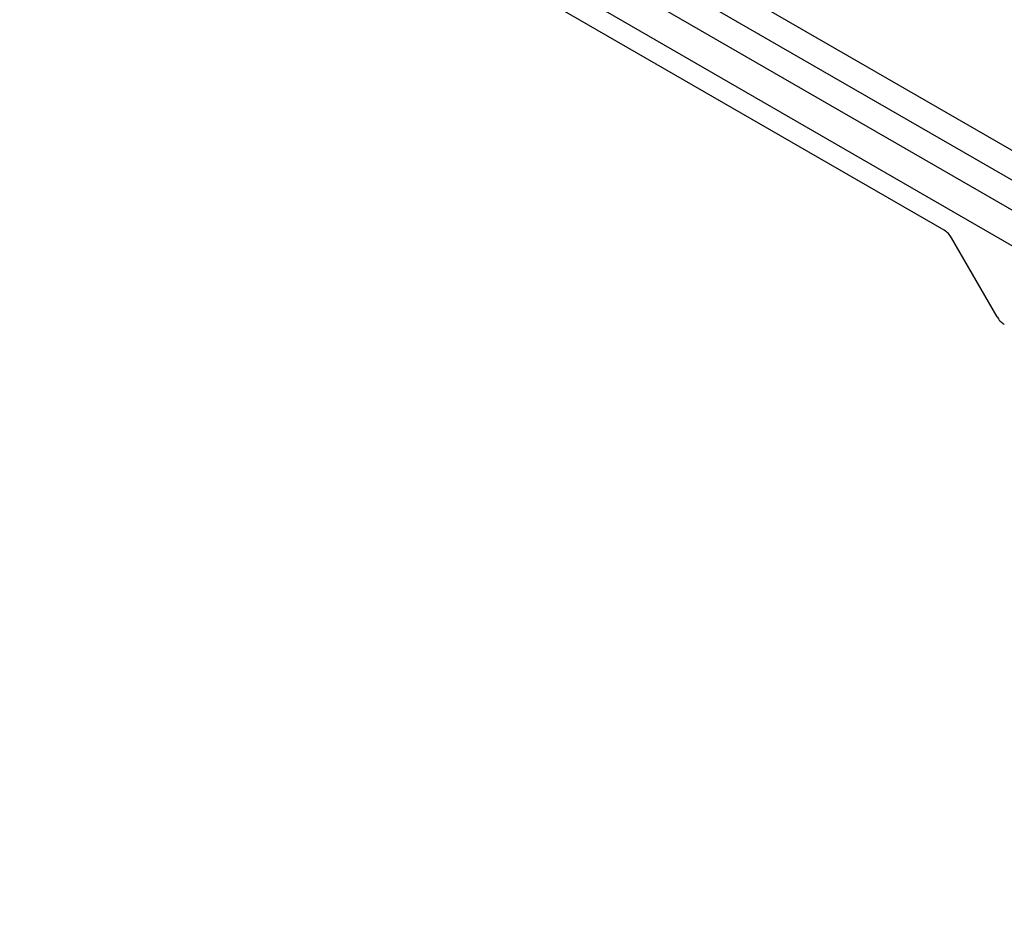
# Model space of a CAD drawing. Header units: millimetres. Extents: x 16386 to 23226, y -7201 to -2390.
# Tile 31 of 94: x 20812 to 20879, y -4674 to -4613. Entities that reach past the tile are written whole.
import ezdxf

# ---------------------------------------------------------------- set-up
doc = ezdxf.new("R2010")
doc.units = ezdxf.units.MM
doc.layers.get('0').update_dxf_attribs({"linetype": 'CONTINUOUS'})

msp = doc.modelspace()

# ---------------------------------------------------------------- linework, layer by layer
at = {"color": 7, "linetype": 'Continuous', "lineweight": 25}
for p, q in [((20672.951, -4506.212), (20958.513, -4671.064)), ((20831.538, -4593.679), (20959.174, -4667.362)), ((20831.538, -4595.721), (20958.606, -4669.076)), ((20959.162, -4673.887), (20831.538, -4600.212)), ((20875.086, -4626.984), (20831.538, -4601.845)), ((20878.707, -4632.918), (20875.586, -4627.512))]:
    msp.add_line(p, q, dxfattribs=at)
for centre, radius, start, end in [((20874.322, -4628.208), 1.443, 28.85595, 58.04439), ((20879.97, -4632.222), 1.442, 208.85387, 238.04645)]:
    msp.add_arc(centre, radius, start, end, dxfattribs=at)

doc.saveas('drawing.dxf')
